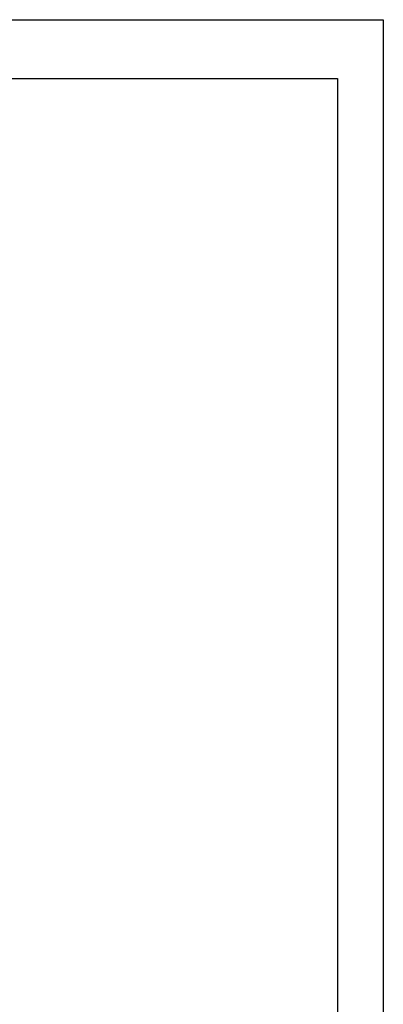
# Model space of a CAD drawing. Extents: x 25137 to 26822, y -9043 to -7855.
# Tile 21 of 21: x 26708 to 26819, y -8156 to -7855. Entities that reach past the tile are written whole.
import ezdxf

# ---------------------------------------------------------------- set-up
doc = ezdxf.new("R2010")
doc.units = 0
doc.header["$LTSCALE"] = 25.4
doc.layers.get('0').update_dxf_attribs({"linetype": 'CONTINUOUS'})

# ---------------------------------------------------------------- blocks, each defined once
blk = doc.blocks.new('ata-Border-A1-002')
at = {"color": 253, "ltscale": 0.5}
for p, q in [((0, 594), (841, 594)), ((841, 594), (841, 0))]:
    blk.add_line(p, q, dxfattribs=at)
for p, q in [((7, 585), (834, 585)), ((834, 585), (834, 9))]:
    blk.add_line(p, q)

msp = doc.modelspace()

# ---------------------------------------------------------------- block references
at = {"xscale": 2, "yscale": 2, "zscale": 2}
msp.add_blockref('ata-Border-A1-002', (25137.0586486, -9042.7330462), dxfattribs=at)
msp.add_blockref('ata-Border-A1-002', (25137.0586486, -9042.7330462), dxfattribs=at)

doc.saveas('drawing.dxf')
